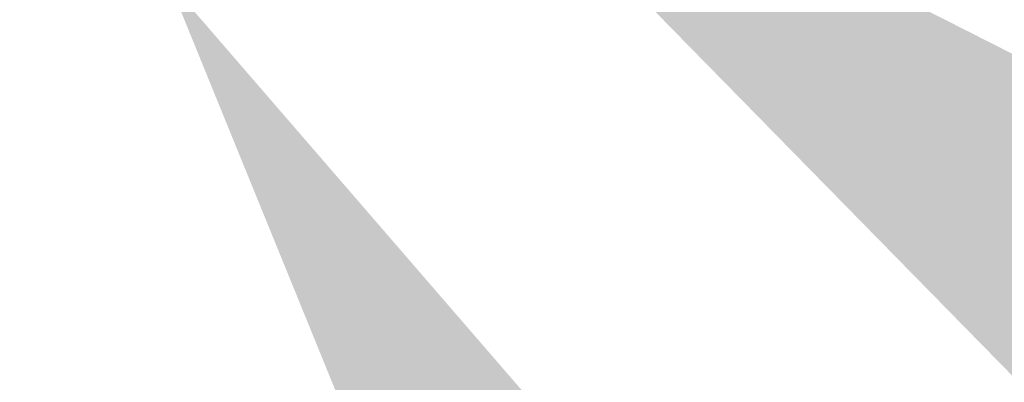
# Model space of a CAD drawing. Header units: inches. Extents: x -1841658761 to 3039153, y 1727 to 2165588347.
# Tile 4 of 38: x 9700 to 10001, y 4263 to 4374. Entities that reach past the tile are written whole.
import ezdxf

# ---------------------------------------------------------------- set-up
doc = ezdxf.new("R2010")
doc.units = ezdxf.units.IN
doc.header["$MEASUREMENT"] = 0
doc.linetypes.add('CENTER', pattern=[50.8, 31.75, -6.35, 6.35, -6.35])
doc.layers.add('CENTER', color=3, linetype='CENTER')
doc.layers.add('STEEL', color=12, linetype='Continuous', lineweight=35)
doc.styles.add('ROMANS', font='romans.shx', dxfattribs={"height": 2.2})
doc.dimstyles.new('ROMANS', dxfattribs={"dimtxt": 650, "dimasz": 650, "dimexe": 325, "dimexo": 325, "dimgap": 325, "dimtad": 1, "dimdec": 0, "dimzin": 9, "dimdsep": 46, "dimtxsty": 'ROMANS', "dimcen": 325, "dimclrd": 4, "dimclre": 4, "dimclrt": 6, "dimadec": 0, "dimazin": 0, "dimtfac": 1, "dimtdec": 0, "dimtmove": 0, "dimatfit": 3, "dimfxl": 1, "dimtolj": 1, "dimtzin": 9, "dimarcsym": 0})

msp = doc.modelspace()

# ---------------------------------------------------------------- leaders
at = {"ltscale": 1.25}
msp.add_leader([(9745.60285, 4385.72611, 18.8564), (9747.84146, 4382.07189, 18.8564), (9752.88939, 4382.07189, 18.8564)], dimstyle='ROMANS', override={"dimgap": 70, "dimtad": 0}, dxfattribs=at)
at = {"layer": 'CENTER', "color": 0, "linetype": 'Continuous'}
for points in [[(9853.69507, 4442.90373), (9812.41344, 4442.90373)], [(9809.60964, 4442.90373), (9851.8906, 4442.90373)], [(9811.36357, 4461.36574), (9820.70027, 4454.523), (9844.18228, 4454.523)]]:
    msp.add_leader(points, dimstyle='ROMANS', override={"dimtxt": 750, "dimlfac": 0.5, "dimdle": 325, "dimclrt": 2, "dimfxl": 100, "dimfxlon": 1}, dxfattribs=at)
at = {"layer": 'STEEL', "linetype": 'ByBlock', "lineweight": -3, "ltscale": 1.25}
msp.add_leader([(9736.91221, 4414.09907, 38.69913), (9722.6337, 4414.09907, 38.69913)], dimstyle='ROMANS', override={"dimfxl": 0.18}, dxfattribs=at)

doc.saveas('drawing.dxf')
